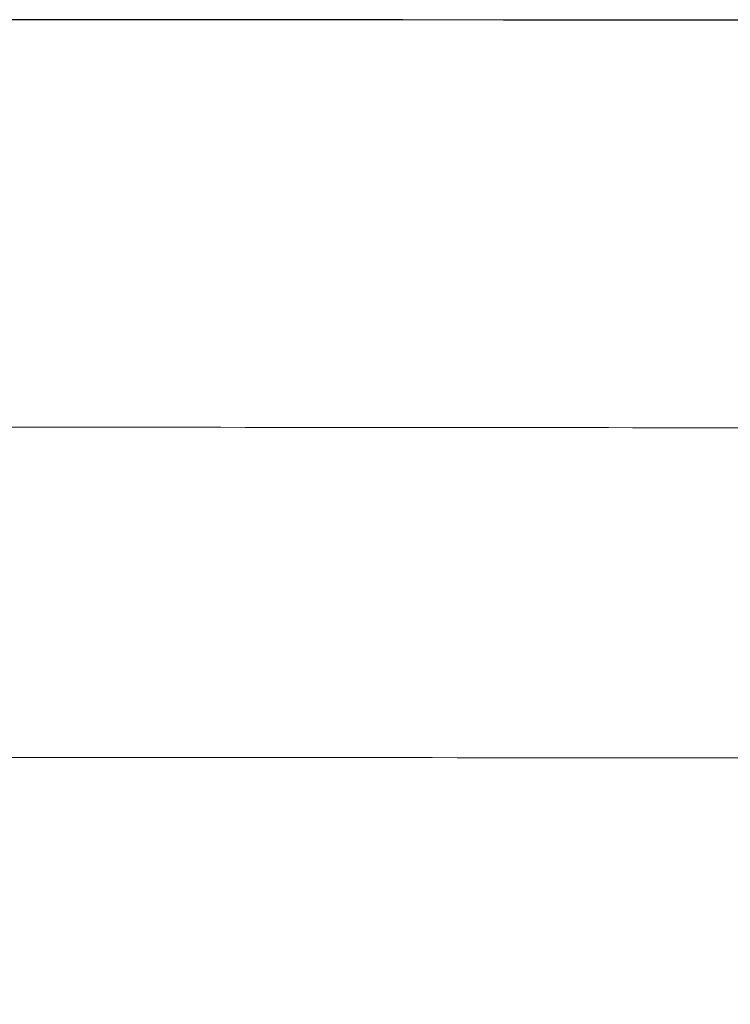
# Model space of a CAD drawing. Header units: millimetres. Extents: x 8 to 424, y 12 to 199.
# Tile 68 of 83: x 58.86 to 59.91, y 192.33 to 193.78. Entities that reach past the tile are written whole.
import ezdxf

# ---------------------------------------------------------------- set-up
doc = ezdxf.new("R2010")
doc.units = ezdxf.units.MM

msp = doc.modelspace()

# ---------------------------------------------------------------- linework, layer by layer
at = {"color": 7, "linetype": 'Continuous', "lineweight": 30}
msp.add_arc((57.8601, -1854.7185), 2048.4999, 88.9067134, 89.9727378, dxfattribs=at)
at = {"color": 252, "linetype": 'Continuous', "lineweight": 0}
for points, knots in [([(58.8384, 193.1787), (59.603, 193.1781), (61.1323, 193.1769), (63.4263, 193.1718), (65.7203, 193.1643), (68.0143, 193.1542), (70.3083, 193.1415), (72.6023, 193.1263), (74.8963, 193.1085), (77.2309, 193.0877), (79.6063, 193.0639), (82.0222, 193.0368), (84.4382, 193.0068), (86.8541, 192.974), (89.27, 192.9384), (91.6859, 192.8999), (94.1017, 192.8587), (95.7122, 192.8288), (96.5175, 192.8138)], [0, 0, 0, 0, 0.060879, 0.121758, 0.182636, 0.243515, 0.304395, 0.365275, 0.426155, 0.487035, 0.551155, 0.615275, 0.679395, 0.743515, 0.807636, 0.871757, 0.935879, 1, 1, 1, 1]), ([(96.5132, 192.3254), (95.708, 192.3403), (94.0975, 192.3702), (91.6816, 192.4115), (89.2657, 192.45), (86.8498, 192.4857), (84.4338, 192.5186), (82.0177, 192.5485), (79.6017, 192.5757), (77.2037, 192.5998), (74.824, 192.6209), (72.4625, 192.6391), (70.1009, 192.6546), (67.7393, 192.6674), (65.3777, 192.6775), (63.0161, 192.6847), (60.6544, 192.6895), (59.08, 192.6903), (58.2928, 192.6908)], [0, 0, 0, 0, 0.063213, 0.126427, 0.18964, 0.252853, 0.316068, 0.379282, 0.442497, 0.505712, 0.567497, 0.629283, 0.691068, 0.752853, 0.81464, 0.876427, 0.938213, 1, 1, 1, 1])]:
    msp.add_open_spline(points, degree=3, knots=knots, dxfattribs=at)

doc.saveas('drawing.dxf')
